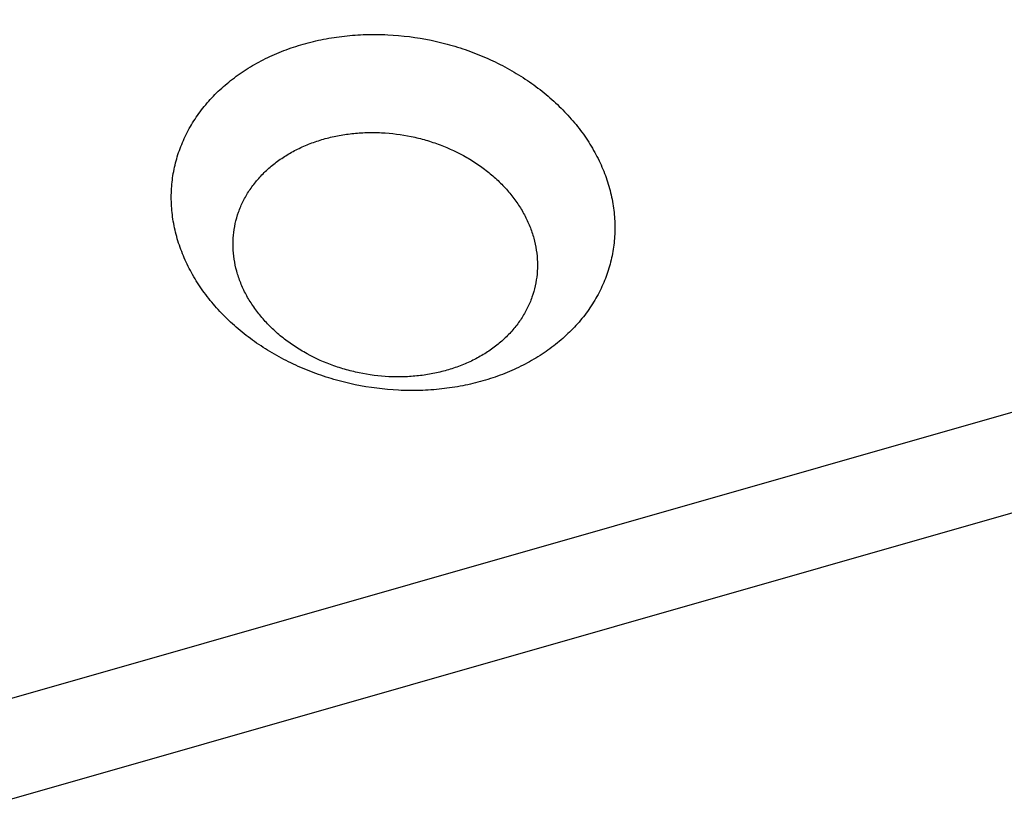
# Model space of a CAD drawing. Header units: millimetres. Extents: x 508 to 1261, y -60 to 468.
# Tile 10 of 49: x 923.34 to 934.59, y 56.4 to 65.5. Entities that reach past the tile are written whole.
import ezdxf

# ---------------------------------------------------------------- set-up
doc = ezdxf.new("R2010")
doc.units = ezdxf.units.MM
doc.header["$LTSCALE"] = 16.335
doc.layers.add('CHAMFER', color=7, linetype='CONTINUOUS')
doc.layers.add('ROUNDS', color=7, linetype='CONTINUOUS')

msp = doc.modelspace()

# ---------------------------------------------------------------- linework, layer by layer
at = {"layer": 'CHAMFER', "color": 7, "linetype": 'Continuous'}
for points, knots in [([(926.57701, 65.21946), (926.65348, 65.24133), (926.80965, 65.27869), (927.04936, 65.31517), (927.2944, 65.33227), (927.62564, 65.32899), (927.95701, 65.28657), (928.28019, 65.20636), (928.5163, 65.12782), (928.74365, 65.0317), (928.96008, 64.9189), (929.16353, 64.79049), (929.35202, 64.64771), (929.49593, 64.51714), (929.60173, 64.40678), (929.69999, 64.2941), (929.81057, 64.14715), (929.90466, 63.99154), (929.96853, 63.86384), (930.02417, 63.73572), (930.07951, 63.57249), (930.12236, 63.37288), (930.14086, 63.17241), (930.1348, 62.97306), (930.10422, 62.77682), (930.04943, 62.5856), (929.97097, 62.40132), (929.86964, 62.22576), (929.74646, 62.06063), (929.60267, 61.90752), (929.43967, 61.76788), (929.25908, 61.64303), (929.06263, 61.53413), (928.85224, 61.44223), (928.70541, 61.39332), (928.63036, 61.37185)], [0, 0, 0, 0, 0.03317774, 0.06689027, 0.10104311, 0.13552879, 0.20497191, 0.23973302, 0.27433634, 0.3086615, 0.34259603, 0.37603884, 0.40890368, 0.44112252, 0.45697853, 0.47265756, 0.50346904, 0.53357044, 0.54836944, 0.56300587, 0.59181621, 0.62010319, 0.64798343, 0.67559463, 0.70308897, 0.73062504, 0.75835914, 0.78643677, 0.81498529, 0.84410827, 0.87388196, 0.90435353, 0.93554112, 0.96743505, 1, 1, 1, 1]), ([(928.63036, 61.37185), (928.5539, 61.34998), (928.39773, 61.31261), (928.15802, 61.27613), (927.91298, 61.25904), (927.58173, 61.26231), (927.25037, 61.30474), (926.92718, 61.38495), (926.69107, 61.46348), (926.46372, 61.55961), (926.24729, 61.67241), (926.04384, 61.80081), (925.85535, 61.9436), (925.71144, 62.07417), (925.60564, 62.18452), (925.50739, 62.2972), (925.39681, 62.44416), (925.30272, 62.59977), (925.23884, 62.72746), (925.18321, 62.85559), (925.12786, 63.01881), (925.08502, 63.21843), (925.06652, 63.4189), (925.07257, 63.61824), (925.10315, 63.81449), (925.15795, 64.0057), (925.23641, 64.18999), (925.33774, 64.36555), (925.46091, 64.53068), (925.60471, 64.68379), (925.7677, 64.82343), (925.94829, 64.94828), (926.14474, 65.05717), (926.35514, 65.14908), (926.50196, 65.19799), (926.57701, 65.21946)], [0, 0, 0, 0, 0.03317774, 0.06689027, 0.10104311, 0.13552879, 0.20497191, 0.23973302, 0.27433634, 0.3086615, 0.34259603, 0.37603884, 0.40890368, 0.44112252, 0.45697853, 0.47265756, 0.50346904, 0.53357044, 0.54836944, 0.56300587, 0.59181621, 0.62010319, 0.64798343, 0.67559463, 0.70308897, 0.73062504, 0.75835914, 0.78643677, 0.81498529, 0.84410827, 0.87388196, 0.90435353, 0.93554112, 0.96743505, 1, 1, 1, 1]), ([(928.21844, 61.4932), (928.16596, 61.47819), (928.05878, 61.45254), (927.89428, 61.42751), (927.72611, 61.41578), (927.49879, 61.41802), (927.27139, 61.44714), (927.04958, 61.50219), (926.83466, 61.57367), (926.63068, 61.66936), (926.44338, 61.78758), (926.31401, 61.88558), (926.19615, 61.99252), (926.09091, 62.10739), (925.99933, 62.2291), (925.92229, 62.3565), (925.86056, 62.48837), (925.81476, 62.62346), (925.78536, 62.76046), (925.77266, 62.89803), (925.77682, 63.03484), (925.7978, 63.16952), (925.8354, 63.30074), (925.88925, 63.42721), (925.95879, 63.5477), (926.04332, 63.66102), (926.14201, 63.7661), (926.25386, 63.86193), (926.3778, 63.94761), (926.51262, 64.02234), (926.65701, 64.08541), (926.75777, 64.11898), (926.80927, 64.13371)], [0, 0, 0, 0, 0.03318023, 0.06689528, 0.10105069, 0.13553896, 0.20498728, 0.239751, 0.27435692, 0.34256633, 0.37601165, 0.40887896, 0.44110021, 0.47262882, 0.50344261, 0.53354627, 0.56297309, 0.59178559, 0.62007469, 0.64795702, 0.6755703, 0.70306669, 0.73060483, 0.75834101, 0.78642075, 0.81497141, 0.84409658, 0.8738725, 0.90434635, 0.93553628, 0.96743261, 1, 1, 1, 1]), ([(926.80927, 64.13371), (926.86175, 64.14872), (926.96893, 64.17436), (927.13343, 64.1994), (927.3016, 64.21113), (927.52892, 64.20888), (927.75632, 64.17977), (927.97813, 64.12472), (928.19305, 64.05324), (928.39702, 63.95755), (928.58433, 63.83933), (928.7137, 63.74133), (928.83156, 63.63439), (928.9368, 63.51952), (929.02838, 63.39781), (929.10542, 63.27041), (929.16715, 63.13853), (929.21295, 63.00345), (929.24235, 62.86645), (929.25505, 62.72887), (929.25089, 62.59207), (929.22991, 62.45739), (929.1923, 62.32616), (929.13846, 62.19969), (929.06892, 62.07921), (928.98439, 61.96589), (928.8857, 61.86081), (928.77385, 61.76498), (928.64991, 61.6793), (928.51509, 61.60457), (928.3707, 61.54149), (928.26994, 61.50793), (928.21844, 61.4932)], [0, 0, 0, 0, 0.03318023, 0.06689528, 0.10105069, 0.13553896, 0.20498728, 0.239751, 0.27435692, 0.34256633, 0.37601165, 0.40887896, 0.44110021, 0.47262882, 0.50344261, 0.53354627, 0.56297309, 0.59178559, 0.62007469, 0.64795702, 0.6755703, 0.70306669, 0.73060483, 0.75834101, 0.78642075, 0.81497141, 0.84409658, 0.8738725, 0.90434635, 0.93553628, 0.96743261, 1, 1, 1, 1])]:
    msp.add_open_spline(points, degree=3, knots=knots, dxfattribs=at)
at = {"layer": 'ROUNDS', "color": 7, "linetype": 'Continuous'}
for p, q in [((986.3334, 75.79016), (922.32901, 57.48238)), ((986.56566, 74.70442), (922.56127, 56.39663))]:
    msp.add_line(p, q, dxfattribs=at)

doc.saveas('drawing.dxf')
